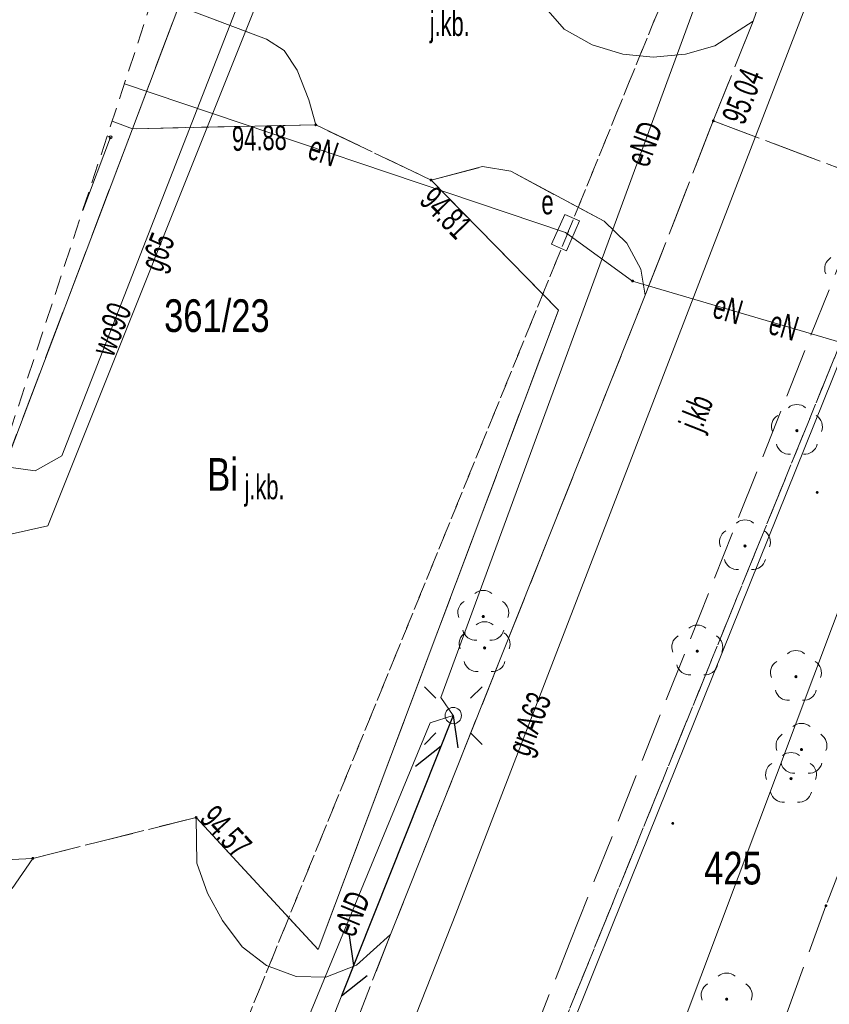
# Model space of a CAD drawing. Header units: metres. Extents: x 6541766 to 6542290, y 5894743 to 5895338.
# Tile 43 of 78: x 6541924 to 6541948, y 5895249 to 5895279. Entities that reach past the tile are written whole.
import ezdxf
from ezdxf.enums import TextEntityAlignment as Align

# ---------------------------------------------------------------- set-up
doc = ezdxf.new("R2010")
doc.units = ezdxf.units.M
for name, pattern in [('0.5_0.5', [1, 0.5, -0.5]), ('1.5_0.5', [2, 1.5, -0.5]), ('2', [0.9, 0.6, -0.3]), ('egkk-500', [2, 1.5, -0.5]), ('egug-500', [1, 0.5, -0.5]), ('sutp_500', [0])]:
    doc.linetypes.add(name, pattern=pattern)
for name, color, linetype in [('210-oznaczenie konturu użytku gruntowego', 7, 'Continuous'), ('211-numer działki ewidencyjnej', 7, 'Continuous'), ('217-kontur klasyfikacyjny', 7, 'Continuous'), ('218-kontur użytku gruntowego', 7, 'Continuous'), ('219-działka ewidencyjna', 7, 'Continuous'), ('312-budynek ewidencyjny', 7, 'Continuous'), ('jezdnia', 7, 'Continuous'), ('jezdnia-Atr17', 7, 'Continuous'), ('krawężnik', 7, 'Continuous'), ('obudowa ochronna przewodu', 7, 'Continuous'), ('ogrodzenie trwałe', 7, 'Continuous'), ('pikieta sztuczna-Atr2', 7, 'Continuous'), ('przewód elektroenergetyczny podziemny', 7, 'Continuous'), ('przewód elektroenergetyczny podziemny-Atr1', 7, 'Continuous'), ('przewód gazowy', 7, 'Continuous'), ('przewód gazowy-Atr1', 7, 'Continuous'), ('przewód telekomunikacyjny napowietrzny', 7, 'Continuous'), ('przewód wodociągowy', 7, 'Continuous'), ('przewód wodociągowy-Atr1', 7, 'Continuous'), ('szafa elektroenergetyczna lub kontener-Atr17', 7, 'Continuous'), ('Zakres', 7, 'Continuous')]:
    doc.layers.add(name, color=color, linetype=linetype)
doc.layers.add('_dr_ścieki kd', color=36, linetype='Continuous', lineweight=30)
doc.layers.add('IE - podklad', color=8, linetype='Continuous', lineweight=9)
doc.linetypes.add('902-500', pattern='A,3.75,0,[1,ksztalty.shx,S=0.5,R=0,X=0,Y=0],3.75', length=7.5)

# ---------------------------------------------------------------- blocks, each defined once
blk = doc.blocks.new('blok - sanitarne pzt chelmza ng')
at = {"color": 0, "linetype": 'Continuous', "lineweight": 13}
for p, q in [((6542439.85, 5895272.253), (6542440.252, 5895273.168)), ((6542440.71, 5895272.967), (6542440.252, 5895273.168)), ((6542440.308, 5895272.052), (6542440.71, 5895272.967)), ((6542440.308, 5895272.052), (6542439.85, 5895272.253))]:
    blk.add_line(p, q, dxfattribs=at)
at = {"color": 0, "linetype": 'Continuous'}
for p, q in [((6542436.84, 5895257.83), (6542433.42, 5895249.255)), ((6542436.84, 5895257.83), (6542436.984, 5895256.84)), ((6542435.684, 5895256.282), (6542436.47, 5895256.901)), ((6542433.647, 5895251.173), (6542433.79, 5895250.184)), ((6542433.42, 5895249.255), (6542434.205, 5895249.874))]:
    blk.add_line(p, q, dxfattribs=at)
at = {"layer": 'obudowa ochronna przewodu', "color": 1, "linetype": 'Continuous', "lineweight": 9}
blk.add_line((6542442.33, 5895271.13), (6542449.32, 5895269.07), dxfattribs=at)
at = {"layer": 'przewód elektroenergetyczny podziemny', "color": 1, "linetype": 'Continuous', "lineweight": 9}
for p, q in [((6542441.7, 5895242.6), (6542459.2, 5895289.2)), ((6542444.73, 5895280.89), (6542436.46, 5895258.38)), ((6542426.774, 5895277.166), (6542440.28, 5895272.61)), ((6542442.33, 5895271.13), (6542440.28, 5895272.61)), ((6542440.28, 5895272.61), (6542442.33, 5895271.13)), ((6542449.32, 5895269.07), (6542442.33, 5895271.13)), ((6542442.33, 5895271.13), (6542449.32, 5895269.07)), ((6542436.46, 5895258.38), (6542436.84, 5895257.83)), ((6542436.84, 5895257.83), (6542436.13, 5895257.61)), ((6542436.13, 5895257.61), (6542430.11, 5895243.02))]:
    blk.add_line(p, q, dxfattribs=at)
at = {"layer": 'przewód gazowy', "color": 52, "linetype": 'Continuous', "lineweight": 9}
for p, q in [((6542436.92, 5895251.76), (6542448.9, 5895282.85)), ((6542424.43, 5895263.64), (6542430.99, 5895280.04)), ((6542423.25, 5895263.37), (6542424.43, 5895263.64)), ((6542423.46, 5895217.78), (6542436.92, 5895251.76))]:
    blk.add_line(p, q, dxfattribs=at)
at = {"layer": 'przewód telekomunikacyjny napowietrzny', "color": 30, "linetype": 'sutp_500', "lineweight": 9}
blk.add_line((6542427.67, 5895234.84), (6542436.84, 5895257.83), dxfattribs=at)
at = {"layer": 'przewód wodociągowy', "color": 5, "linetype": 'Continuous', "lineweight": 9}
for p, q in [((6542424.86, 5895265.78), (6542434.29, 5895289.96)), ((6542424.04, 5895265.32), (6542424.86, 5895265.78)), ((6542422.929, 5895265.477), (6542424.04, 5895265.32))]:
    blk.add_line(p, q, dxfattribs=at)
at = {"layer": 'przewód elektroenergetyczny podziemny-Atr1', "color": 1, "lineweight": 9, "width": 0.667}
for s, rotation, p in [('eND', 69.827, (6542442.45, 5895274.7)), ('eN', 341.359, (6542432.46, 5895275.25)), ('eN', 343.58, (6542444.84, 5895270.39)), ('eN', 343.579, (6542446.55, 5895269.89)), ('eND', 67.578, (6542433.46, 5895251.15))]:
    blk.add_text(s, height=0.75, rotation=rotation, dxfattribs=at).set_placement(p, align=Align.MIDDLE_LEFT)
at = {"layer": 'przewód gazowy-Atr1', "color": 40, "lineweight": 9, "width": 0.667}
for s, rotation, p in [('g65', 68.198, (6542427.57, 5895271.5)), ('gnA63', 68.927, (6542438.81, 5895256.67))]:
    blk.add_text(s, height=0.75, rotation=rotation, dxfattribs=at).set_placement(p, align=Align.MIDDLE_LEFT)
at = {"layer": 'przewód wodociągowy-Atr1', "color": 5, "lineweight": 9, "width": 0.667}
blk.add_text('wo90', height=0.75, rotation=68.694, dxfattribs=at).set_placement((6542426.08, 5895268.91), align=Align.MIDDLE_LEFT)
at = {"layer": 'szafa elektroenergetyczna lub kontener-Atr17', "color": 1, "lineweight": 9, "width": 0.667}
blk.add_text('e', height=0.75, dxfattribs=at).set_placement((6542439.54, 5895273.17))
blk = doc.blocks.new('blok - podklad szary rfqfqw')
at = {"color": 8, "linetype": 'Continuous', "lineweight": 9}
for p, q in [((6541936.31, 5895258.361), (6541935.957, 5895258.714)), ((6541937.371, 5895258.361), (6541937.724, 5895258.714)), ((6541936.31, 5895257.3), (6541935.957, 5895256.947)), ((6541937.371, 5895257.3), (6541937.724, 5895256.947))]:
    blk.add_line(p, q, dxfattribs=at)
at = {"color": 8, "lineweight": 9}
blk.add_circle((6541926.35, 5895275.53), 0.045, dxfattribs=at)
at = {"color": 8, "linetype": 'Continuous', "lineweight": 9}
blk.add_circle((6541936.84, 5895257.83), 0.25, dxfattribs=at)
for centre, start, end in [((6541948.61, 5895271.504), 121.308, 202.548), ((6541947.36, 5895266.95), 49.272, 130.728), ((6541946.98, 5895266.674), 121.308, 202.548), ((6541947.74, 5895266.674), 337.452, 58.692), ((6541947.125, 5895266.226), 193.221, 274.871), ((6541947.595, 5895266.226), 265.129, 346.779), ((6541945.77, 5895263.42), 49.272, 130.728), ((6541945.39, 5895263.144), 121.308, 202.548), ((6541946.15, 5895263.144), 337.452, 58.692), ((6541945.535, 5895262.696), 193.221, 274.871), ((6541946.005, 5895262.696), 265.129, 346.779), ((6541937.76, 5895261.26), 49.272, 130.728), ((6541937.38, 5895260.984), 121.308, 202.548), ((6541938.14, 5895260.984), 337.452, 58.692), ((6541937.8, 5895260.3), 49.272, 130.728), ((6541944.31, 5895260.2), 49.272, 130.728), ((6541937.42, 5895260.024), 121.308, 202.548), ((6541937.525, 5895260.536), 193.221, 274.871), ((6541937.995, 5895260.536), 265.129, 346.779), ((6541938.18, 5895260.024), 337.452, 58.692), ((6541943.93, 5895259.924), 121.308, 202.548), ((6541944.69, 5895259.924), 337.452, 58.692), ((6541947.33, 5895259.42), 49.272, 130.728), ((6541937.565, 5895259.576), 193.221, 274.871), ((6541938.035, 5895259.576), 265.129, 346.779), ((6541944.075, 5895259.476), 193.221, 274.871), ((6541944.545, 5895259.476), 265.129, 346.779), ((6541946.95, 5895259.144), 121.308, 202.548), ((6541947.71, 5895259.144), 337.452, 58.692), ((6541947.095, 5895258.696), 193.221, 274.871), ((6541947.565, 5895258.696), 265.129, 346.779), ((6541947.5, 5895257.19), 49.272, 130.728), ((6541947.12, 5895256.914), 121.308, 202.548), ((6541947.88, 5895256.914), 337.452, 58.692), ((6541947.18, 5895256.3), 49.272, 130.728), ((6541946.8, 5895256.024), 121.308, 202.548), ((6541947.265, 5895256.466), 193.221, 274.871), ((6541947.735, 5895256.466), 265.129, 346.779), ((6541947.56, 5895256.024), 337.452, 58.692), ((6541946.945, 5895255.576), 193.221, 274.871), ((6541947.415, 5895255.576), 265.129, 346.779), ((6541945.21, 5895249.55), 49.272, 130.728), ((6541944.83, 5895249.274), 121.308, 202.548), ((6541945.59, 5895249.274), 337.452, 58.692)]:
    blk.add_arc(centre, 0.4, start, end, dxfattribs=at)
at = {"color": 8, "linetype": 'Continuous', "lineweight": 9, "extrusion": (0, 0, -1)}
for points in [[(-6541932.598, 5895275.878), (-6541932.598, 5895275.942), (-6541932.585, 5895275.91)], [(-6541932.598, 5895275.942), (-6541932.63, 5895275.865), (-6541932.63, 5895275.955)], [(-6541932.598, 5895275.942), (-6541932.598, 5895275.878), (-6541932.63, 5895275.865)], [(-6541932.63, 5895275.955), (-6541932.63, 5895275.865), (-6541932.662, 5895275.878)], [(-6541932.63, 5895275.955), (-6541932.662, 5895275.878), (-6541932.662, 5895275.942)], [(-6541932.662, 5895275.942), (-6541932.662, 5895275.878), (-6541932.675, 5895275.91)], [(-6541944.768, 5895275.998), (-6541944.768, 5895276.062), (-6541944.755, 5895276.03)], [(-6541944.768, 5895276.062), (-6541944.8, 5895275.985), (-6541944.8, 5895276.075)], [(-6541944.768, 5895276.062), (-6541944.768, 5895275.998), (-6541944.8, 5895275.985)], [(-6541944.8, 5895276.075), (-6541944.8, 5895275.985), (-6541944.832, 5895275.998)], [(-6541944.8, 5895276.075), (-6541944.832, 5895275.998), (-6541944.832, 5895276.062)], [(-6541944.832, 5895276.062), (-6541944.832, 5895275.998), (-6541944.845, 5895276.03)], [(-6541936.128, 5895274.188), (-6541936.128, 5895274.252), (-6541936.115, 5895274.22)], [(-6541936.128, 5895274.252), (-6541936.16, 5895274.175), (-6541936.16, 5895274.265)], [(-6541936.128, 5895274.252), (-6541936.128, 5895274.188), (-6541936.16, 5895274.175)], [(-6541936.16, 5895274.265), (-6541936.16, 5895274.175), (-6541936.192, 5895274.188)], [(-6541936.16, 5895274.265), (-6541936.192, 5895274.188), (-6541936.192, 5895274.252)], [(-6541936.192, 5895274.252), (-6541936.192, 5895274.188), (-6541936.205, 5895274.22)], [(-6541942.298, 5895271.098), (-6541942.298, 5895271.162), (-6541942.285, 5895271.13)], [(-6541942.298, 5895271.098), (-6541942.298, 5895271.162), (-6541942.285, 5895271.13)], [(-6541942.298, 5895271.162), (-6541942.33, 5895271.085), (-6541942.33, 5895271.175)], [(-6541942.298, 5895271.162), (-6541942.33, 5895271.085), (-6541942.33, 5895271.175)], [(-6541942.298, 5895271.162), (-6541942.298, 5895271.098), (-6541942.33, 5895271.085)], [(-6541942.298, 5895271.162), (-6541942.298, 5895271.098), (-6541942.33, 5895271.085)], [(-6541942.33, 5895271.175), (-6541942.33, 5895271.085), (-6541942.362, 5895271.098)], [(-6541942.33, 5895271.175), (-6541942.362, 5895271.098), (-6541942.362, 5895271.162)], [(-6541942.33, 5895271.175), (-6541942.33, 5895271.085), (-6541942.362, 5895271.098)], [(-6541942.33, 5895271.175), (-6541942.362, 5895271.098), (-6541942.362, 5895271.162)], [(-6541942.362, 5895271.162), (-6541942.362, 5895271.098), (-6541942.375, 5895271.13)], [(-6541942.362, 5895271.162), (-6541942.362, 5895271.098), (-6541942.375, 5895271.13)], [(-6541947.325, 5895266.515), (-6541947.325, 5895266.585), (-6541947.31, 5895266.55)], [(-6541947.325, 5895266.585), (-6541947.36, 5895266.5), (-6541947.36, 5895266.6)], [(-6541947.325, 5895266.585), (-6541947.325, 5895266.515), (-6541947.36, 5895266.5)], [(-6541947.36, 5895266.6), (-6541947.36, 5895266.5), (-6541947.395, 5895266.515)], [(-6541947.36, 5895266.6), (-6541947.395, 5895266.515), (-6541947.395, 5895266.585)], [(-6541947.395, 5895266.585), (-6541947.395, 5895266.515), (-6541947.41, 5895266.55)], [(-6541947.948, 5895264.692), (-6541947.98, 5895264.615), (-6541947.98, 5895264.705)], [(-6541947.98, 5895264.705), (-6541947.98, 5895264.615), (-6541948.012, 5895264.628)], [(-6541947.98, 5895264.705), (-6541948.012, 5895264.628), (-6541948.012, 5895264.692)], [(-6541947.948, 5895264.628), (-6541947.948, 5895264.692), (-6541947.935, 5895264.66)], [(-6541947.948, 5895264.692), (-6541947.948, 5895264.628), (-6541947.98, 5895264.615)], [(-6541948.012, 5895264.692), (-6541948.012, 5895264.628), (-6541948.025, 5895264.66)], [(-6541945.735, 5895262.985), (-6541945.735, 5895263.055), (-6541945.72, 5895263.02)], [(-6541945.735, 5895263.055), (-6541945.77, 5895262.97), (-6541945.77, 5895263.07)], [(-6541945.735, 5895263.055), (-6541945.735, 5895262.985), (-6541945.77, 5895262.97)], [(-6541945.77, 5895263.07), (-6541945.77, 5895262.97), (-6541945.805, 5895262.985)], [(-6541945.77, 5895263.07), (-6541945.805, 5895262.985), (-6541945.805, 5895263.055)], [(-6541945.805, 5895263.055), (-6541945.805, 5895262.985), (-6541945.82, 5895263.02)], [(-6541937.725, 5895260.825), (-6541937.725, 5895260.895), (-6541937.71, 5895260.86)], [(-6541937.725, 5895260.895), (-6541937.76, 5895260.81), (-6541937.76, 5895260.91)], [(-6541937.725, 5895260.895), (-6541937.725, 5895260.825), (-6541937.76, 5895260.81)], [(-6541937.76, 5895260.91), (-6541937.76, 5895260.81), (-6541937.795, 5895260.825)], [(-6541937.76, 5895260.91), (-6541937.795, 5895260.825), (-6541937.795, 5895260.895)], [(-6541937.795, 5895260.895), (-6541937.795, 5895260.825), (-6541937.81, 5895260.86)], [(-6541937.765, 5895259.865), (-6541937.765, 5895259.935), (-6541937.75, 5895259.9)], [(-6541937.765, 5895259.935), (-6541937.8, 5895259.85), (-6541937.8, 5895259.95)], [(-6541937.765, 5895259.935), (-6541937.765, 5895259.865), (-6541937.8, 5895259.85)], [(-6541937.8, 5895259.95), (-6541937.8, 5895259.85), (-6541937.835, 5895259.865)], [(-6541937.8, 5895259.95), (-6541937.835, 5895259.865), (-6541937.835, 5895259.935)], [(-6541937.835, 5895259.935), (-6541937.835, 5895259.865), (-6541937.85, 5895259.9)], [(-6541944.275, 5895259.765), (-6541944.275, 5895259.835), (-6541944.26, 5895259.8)], [(-6541944.275, 5895259.835), (-6541944.31, 5895259.75), (-6541944.31, 5895259.85)], [(-6541944.275, 5895259.835), (-6541944.275, 5895259.765), (-6541944.31, 5895259.75)], [(-6541944.31, 5895259.85), (-6541944.31, 5895259.75), (-6541944.345, 5895259.765)], [(-6541944.31, 5895259.85), (-6541944.345, 5895259.765), (-6541944.345, 5895259.835)], [(-6541944.345, 5895259.835), (-6541944.345, 5895259.765), (-6541944.36, 5895259.8)], [(-6541947.295, 5895258.985), (-6541947.295, 5895259.055), (-6541947.28, 5895259.02)], [(-6541947.295, 5895259.055), (-6541947.33, 5895258.97), (-6541947.33, 5895259.07)], [(-6541947.295, 5895259.055), (-6541947.295, 5895258.985), (-6541947.33, 5895258.97)], [(-6541947.33, 5895259.07), (-6541947.33, 5895258.97), (-6541947.365, 5895258.985)], [(-6541947.33, 5895259.07), (-6541947.365, 5895258.985), (-6541947.365, 5895259.055)], [(-6541947.365, 5895259.055), (-6541947.365, 5895258.985), (-6541947.38, 5895259.02)], [(-6541947.465, 5895256.755), (-6541947.465, 5895256.825), (-6541947.45, 5895256.79)], [(-6541947.465, 5895256.825), (-6541947.5, 5895256.74), (-6541947.5, 5895256.84)], [(-6541947.465, 5895256.825), (-6541947.465, 5895256.755), (-6541947.5, 5895256.74)], [(-6541947.5, 5895256.84), (-6541947.5, 5895256.74), (-6541947.535, 5895256.755)], [(-6541947.5, 5895256.84), (-6541947.535, 5895256.755), (-6541947.535, 5895256.825)], [(-6541947.535, 5895256.825), (-6541947.535, 5895256.755), (-6541947.55, 5895256.79)], [(-6541947.145, 5895255.865), (-6541947.145, 5895255.935), (-6541947.13, 5895255.9)], [(-6541947.145, 5895255.935), (-6541947.18, 5895255.85), (-6541947.18, 5895255.95)], [(-6541947.145, 5895255.935), (-6541947.145, 5895255.865), (-6541947.18, 5895255.85)], [(-6541947.18, 5895255.95), (-6541947.18, 5895255.85), (-6541947.215, 5895255.865)], [(-6541947.18, 5895255.95), (-6541947.215, 5895255.865), (-6541947.215, 5895255.935)], [(-6541947.215, 5895255.935), (-6541947.215, 5895255.865), (-6541947.23, 5895255.9)], [(-6541928.938, 5895254.742), (-6541928.97, 5895254.665), (-6541928.97, 5895254.755)], [(-6541928.97, 5895254.755), (-6541928.97, 5895254.665), (-6541929.002, 5895254.678)], [(-6541928.97, 5895254.755), (-6541929.002, 5895254.678), (-6541929.002, 5895254.742)], [(-6541928.938, 5895254.678), (-6541928.938, 5895254.742), (-6541928.925, 5895254.71)], [(-6541928.938, 5895254.742), (-6541928.938, 5895254.678), (-6541928.97, 5895254.665)], [(-6541929.002, 5895254.742), (-6541929.002, 5895254.678), (-6541929.015, 5895254.71)], [(-6541943.528, 5895254.498), (-6541943.528, 5895254.562), (-6541943.515, 5895254.53)], [(-6541943.528, 5895254.562), (-6541943.56, 5895254.485), (-6541943.56, 5895254.575)], [(-6541943.528, 5895254.562), (-6541943.528, 5895254.498), (-6541943.56, 5895254.485)], [(-6541943.56, 5895254.575), (-6541943.56, 5895254.485), (-6541943.592, 5895254.498)], [(-6541943.56, 5895254.575), (-6541943.592, 5895254.498), (-6541943.592, 5895254.562)], [(-6541943.592, 5895254.562), (-6541943.592, 5895254.498), (-6541943.605, 5895254.53)], [(-6541923.938, 5895253.428), (-6541923.938, 5895253.492), (-6541923.925, 5895253.46)], [(-6541923.938, 5895253.492), (-6541923.97, 5895253.415), (-6541923.97, 5895253.505)], [(-6541923.938, 5895253.492), (-6541923.938, 5895253.428), (-6541923.97, 5895253.415)], [(-6541923.97, 5895253.505), (-6541923.97, 5895253.415), (-6541924.002, 5895253.428)], [(-6541923.97, 5895253.505), (-6541924.002, 5895253.428), (-6541924.002, 5895253.492)], [(-6541924.002, 5895253.492), (-6541924.002, 5895253.428), (-6541924.015, 5895253.46)], [(-6541948.218, 5895251.978), (-6541948.218, 5895252.042), (-6541948.205, 5895252.01)], [(-6541948.218, 5895252.042), (-6541948.25, 5895251.965), (-6541948.25, 5895252.055)], [(-6541948.218, 5895252.042), (-6541948.218, 5895251.978), (-6541948.25, 5895251.965)], [(-6541948.25, 5895252.055), (-6541948.25, 5895251.965), (-6541948.282, 5895251.978)], [(-6541948.25, 5895252.055), (-6541948.282, 5895251.978), (-6541948.282, 5895252.042)], [(-6541948.282, 5895252.042), (-6541948.282, 5895251.978), (-6541948.295, 5895252.01)], [(-6541945.175, 5895249.115), (-6541945.175, 5895249.185), (-6541945.16, 5895249.15)], [(-6541945.175, 5895249.185), (-6541945.21, 5895249.1), (-6541945.21, 5895249.2)], [(-6541945.175, 5895249.185), (-6541945.175, 5895249.115), (-6541945.21, 5895249.1)], [(-6541945.21, 5895249.2), (-6541945.21, 5895249.1), (-6541945.245, 5895249.115)], [(-6541945.21, 5895249.2), (-6541945.245, 5895249.115), (-6541945.245, 5895249.185)], [(-6541945.245, 5895249.185), (-6541945.245, 5895249.115), (-6541945.26, 5895249.15)]]:
    blk.add_solid(points, dxfattribs=at)
at = {"layer": '217-kontur klasyfikacyjny', "color": 8, "linetype": 'egkk-500', "lineweight": 9}
blk.add_line((6541953.79, 5895281.76), (6541935.31, 5895236.33), dxfattribs=at)
at = {"layer": '218-kontur użytku gruntowego', "color": 8, "linetype": 'egug-500', "lineweight": 9}
for p, q in [((6541929.23, 5895245.33), (6541944.66, 5895283.19)), ((6541944.66, 5895283.19), (6541929.23, 5895245.33)), ((6541935.31, 5895236.33), (6541953.79, 5895281.76)), ((6541953.79, 5895281.76), (6541935.31, 5895236.33))]:
    blk.add_line(p, q, dxfattribs=at)
at = {"layer": '219-działka ewidencyjna', "color": 8, "linetype": '0.5_0.5', "lineweight": 9}
blk.add_line((6541944.66, 5895283.19), (6541929.23, 5895245.33), dxfattribs=at)
at = {"layer": '312-budynek ewidencyjny', "color": 8, "linetype": 'Continuous', "lineweight": 9}
for p, q in [((6541926.248, 5895275.569), (6541926.35, 5895275.53)), ((6541926.35, 5895275.53), (6541925.498, 5895273.287))]:
    blk.add_line(p, q, dxfattribs=at)
at = {"layer": 'jezdnia', "color": 8, "linetype": '1.5_0.5', "lineweight": 9}
for p, q in [((6541949.73, 5895289.84), (6541946.02, 5895279.08)), ((6541927.02, 5895275.79), (6541928.44, 5895279.54)), ((6541928.44, 5895279.54), (6541931.12, 5895278.53)), ((6541940.24, 5895278.84), (6541939.6, 5895279.56)), ((6541946.02, 5895279.08), (6541944.8, 5895276.03)), ((6541944.8, 5895276.03), (6541946.02, 5895279.08)), ((6541946.02, 5895279.08), (6541944.85, 5895278.33)), ((6541941.09, 5895278.36), (6541940.24, 5895278.84)), ((6541931.12, 5895278.53), (6541931.66, 5895278.18)), ((6541942.03, 5895278.07), (6541941.09, 5895278.36)), ((6541944.85, 5895278.33), (6541943.95, 5895278.07)), ((6541931.66, 5895278.18), (6541932.06, 5895277.58)), ((6541942.96, 5895277.98), (6541942.03, 5895278.07)), ((6541943.95, 5895278.07), (6541942.96, 5895277.98)), ((6541932.06, 5895277.58), (6541932.42, 5895276.68)), ((6541932.42, 5895276.68), (6541932.63, 5895275.91)), ((6541926.399, 5895276.027), (6541927.02, 5895275.79)), ((6541932.63, 5895275.91), (6541927.02, 5895275.79)), ((6541932.63, 5895275.91), (6541936.16, 5895274.22)), ((6541936.16, 5895274.22), (6541932.63, 5895275.91)), ((6541944.8, 5895276.03), (6541942.72, 5895270.7)), ((6541942.72, 5895270.7), (6541944.8, 5895276.03)), ((6541944.8, 5895276.03), (6541949.67, 5895274.2)), ((6541949.67, 5895274.2), (6541944.8, 5895276.03)), ((6541927.02, 5895275.79), (6541921.734, 5895261.843)), ((6541936.16, 5895274.22), (6541937.74, 5895274.63)), ((6541937.74, 5895274.63), (6541938.6, 5895274.49)), ((6541938.6, 5895274.49), (6541941.46, 5895272.96)), ((6541940.06, 5895270.24), (6541936.16, 5895274.22)), ((6541940.41, 5895250.88), (6541949.67, 5895274.2)), ((6541941.46, 5895272.96), (6541942.15, 5895272.29)), ((6541942.15, 5895272.29), (6541942.58, 5895271.49)), ((6541942.58, 5895271.49), (6541942.72, 5895270.7)), ((6541942.72, 5895270.7), (6541934.92, 5895251.13)), ((6541932.71, 5895250.67), (6541940.06, 5895270.24)), ((6541954.54, 5895268.45), (6541948.25, 5895252.01)), ((6541923.97, 5895253.46), (6541928.97, 5895254.71)), ((6541928.97, 5895254.71), (6541923.97, 5895253.46)), ((6541928.97, 5895254.71), (6541932.71, 5895250.67)), ((6541928.99, 5895253.31), (6541928.97, 5895254.71)), ((6541918.891, 5895253.202), (6541923.97, 5895253.46)), ((6541923.97, 5895253.46), (6541923.34, 5895252.54)), ((6541929.32, 5895252.39), (6541928.99, 5895253.31)), ((6541929.78, 5895251.56), (6541929.32, 5895252.39)), ((6541948.25, 5895252.01), (6541942.76, 5895236.9)), ((6541930.38, 5895250.75), (6541929.78, 5895251.56)), ((6541934.92, 5895251.13), (6541931.56, 5895242.55)), ((6541931.56, 5895242.55), (6541934.92, 5895251.13)), ((6541934.92, 5895251.13), (6541933.88, 5895250.19)), ((6541937.02, 5895242.32), (6541940.41, 5895250.88)), ((6541931.12, 5895250.18), (6541930.38, 5895250.75)), ((6541932.03, 5895249.84), (6541931.12, 5895250.18)), ((6541933.88, 5895250.19), (6541932.94, 5895249.82)), ((6541932.94, 5895249.82), (6541932.03, 5895249.84))]:
    blk.add_line(p, q, dxfattribs=at)
at = {"layer": 'krawężnik', "color": 8, "linetype": 'Continuous', "lineweight": 9}
for p, q in [((6541928.44, 5895279.54), (6541927.02, 5895275.79)), ((6541931.12, 5895278.53), (6541928.44, 5895279.54)), ((6541940.24, 5895278.84), (6541939.6, 5895279.56)), ((6541946.02, 5895279.08), (6541944.85, 5895278.33)), ((6541941.09, 5895278.36), (6541940.24, 5895278.84)), ((6541931.66, 5895278.18), (6541931.12, 5895278.53)), ((6541942.03, 5895278.07), (6541941.09, 5895278.36)), ((6541944.85, 5895278.33), (6541943.95, 5895278.07)), ((6541932.06, 5895277.58), (6541931.66, 5895278.18)), ((6541942.96, 5895277.98), (6541942.03, 5895278.07)), ((6541943.95, 5895278.07), (6541942.96, 5895277.98)), ((6541932.42, 5895276.68), (6541932.06, 5895277.58)), ((6541932.63, 5895275.91), (6541932.42, 5895276.68)), ((6541926.399, 5895276.027), (6541927.02, 5895275.79)), ((6541927.02, 5895275.79), (6541932.63, 5895275.91)), ((6541927.02, 5895275.79), (6541921.734, 5895261.843)), ((6541937.74, 5895274.63), (6541936.16, 5895274.22)), ((6541938.6, 5895274.49), (6541937.74, 5895274.63)), ((6541941.46, 5895272.96), (6541938.6, 5895274.49)), ((6541936.16, 5895274.22), (6541940.06, 5895270.24)), ((6541942.15, 5895272.29), (6541941.46, 5895272.96)), ((6541942.58, 5895271.49), (6541942.15, 5895272.29)), ((6541942.72, 5895270.7), (6541942.58, 5895271.49)), ((6541942.72, 5895270.7), (6541934.92, 5895251.13)), ((6541932.71, 5895250.67), (6541940.06, 5895270.24)), ((6541928.99, 5895253.31), (6541928.97, 5895254.71)), ((6541928.97, 5895254.71), (6541932.71, 5895250.67)), ((6541923.97, 5895253.46), (6541918.891, 5895253.202)), ((6541923.97, 5895253.46), (6541923.34, 5895252.54)), ((6541929.32, 5895252.39), (6541928.99, 5895253.31)), ((6541929.78, 5895251.56), (6541929.32, 5895252.39)), ((6541930.38, 5895250.75), (6541929.78, 5895251.56)), ((6541934.92, 5895251.13), (6541933.88, 5895250.19)), ((6541931.12, 5895250.18), (6541930.38, 5895250.75)), ((6541932.03, 5895249.84), (6541931.12, 5895250.18)), ((6541933.88, 5895250.19), (6541932.94, 5895249.82)), ((6541932.94, 5895249.82), (6541932.03, 5895249.84))]:
    blk.add_line(p, q, dxfattribs=at)
at = {"layer": 'ogrodzenie trwałe', "color": 8, "linetype": '902-500', "lineweight": 9}
for p in [(6541950.75, 5895273.86), (6541933.7, 5895231.41)]:
    blk.add_line(p, (6541941.69, 5895251.37), dxfattribs=at)
at = {"layer": 'Zakres', "color": 8, "linetype": '2', "lineweight": 9}
blk.add_line((6541938.62, 5895313.18), (6541912.96, 5895235.17), dxfattribs=at)
blk.add_line((6541938.62, 5895313.18), (6541912.96, 5895235.17), dxfattribs=at)
blk.add_line((6541938.62, 5895313.18), (6541912.96, 5895235.17), dxfattribs=at)
blk.add_line((6541938.62, 5895313.18), (6541912.96, 5895235.17), dxfattribs=at)
at = {"layer": '210-oznaczenie konturu użytku gruntowego', "color": 8, "linetype": 'Continuous', "lineweight": 9, "width": 0.79}
blk.add_text('Bi', height=1, dxfattribs=at).set_placement((6541929.31, 5895264.71))
at = {"layer": '211-numer działki ewidencyjnej', "color": 8, "linetype": 'Continuous', "lineweight": 9, "width": 0.79}
for s, p in [('361/23', (6541927.99, 5895269.57)), ('425', (6541944.52, 5895252.66))]:
    blk.add_text(s, height=1, dxfattribs=at).set_placement(p)
at = {"layer": 'jezdnia-Atr17', "color": 8, "lineweight": 9, "width": 0.667}
for p in [(6541936.12, 5895278.63), (6541936.12, 5895278.63), (6541930.45, 5895264.45), (6541930.45, 5895264.45)]:
    blk.add_text('j.kb.', height=0.75, dxfattribs=at).set_placement(p)
blk.add_text('j.kb', height=0.75, rotation=68.269, dxfattribs=at).set_placement((6541944.43, 5895266.48))
at = {"layer": 'pikieta sztuczna-Atr2', "color": 8, "lineweight": 9, "width": 0.667}
for s, rotation, p in [('95.04', 68.506, (6541945.74, 5895275.87, 95.04)), ('94.57', 312.791, (6541929.04, 5895254.64, 94.57))]:
    blk.add_text(s, height=0.75, rotation=rotation, dxfattribs=at).set_placement(p)
for s, rotation, p in [('94.88', 1.225, (6541930.06, 5895275.86, 94.88)), ('94.81', 314.418, (6541936.3, 5895274.08, 94.81))]:
    blk.add_text(s, height=0.75, rotation=rotation, dxfattribs=at).set_placement(p, align=Align.TOP_LEFT)

msp = doc.modelspace()

# ---------------------------------------------------------------- block references
at = {"layer": '_dr_ścieki kd', "lineweight": 9}
msp.add_blockref('blok - sanitarne pzt chelmza ng', (-500, 0), dxfattribs=at)
at = {"layer": 'IE - podklad'}
msp.add_blockref('blok - podklad szary rfqfqw', (0, 0), dxfattribs=at)

doc.saveas('drawing.dxf')
